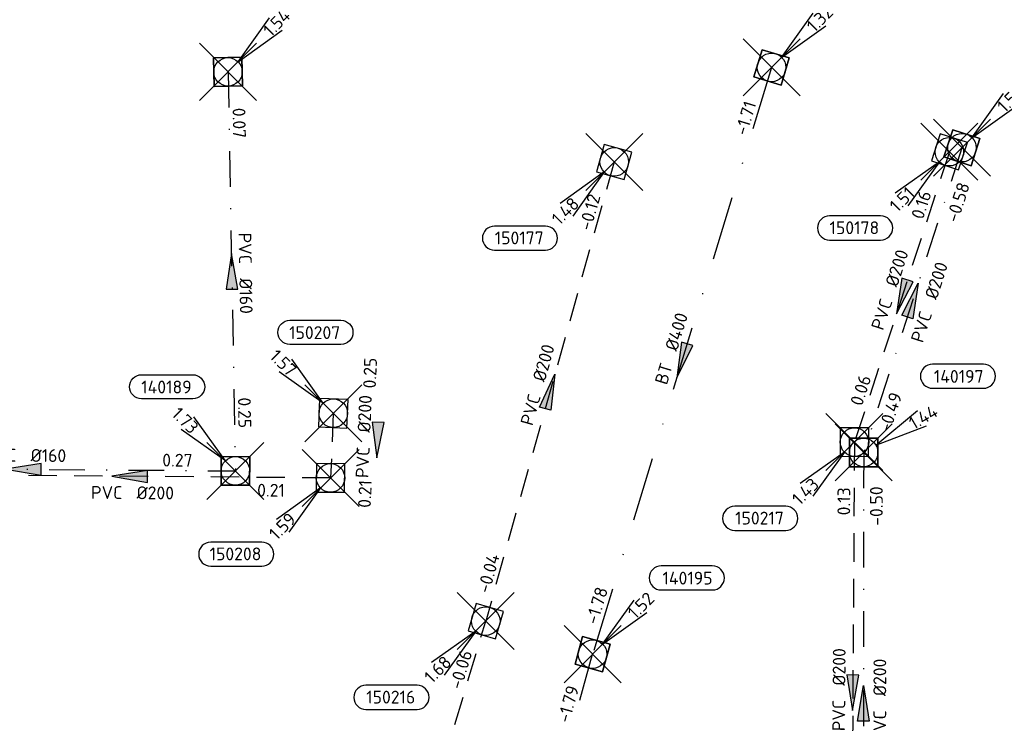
# Model space of a CAD drawing. Header units: metres. Extents: x 153343 to 157271, y 461673 to 467005.
# Tile 151 of 191: x 153904 to 154008, y 466718 to 466792. Entities that reach past the tile are written whole.
import ezdxf
from ezdxf.enums import TextEntityAlignment as Align

# ---------------------------------------------------------------- set-up
doc = ezdxf.new("R2010")
doc.units = ezdxf.units.M
doc.header["$LTSCALE"] = 0.75
doc.header["$PDMODE"] = 3
doc.header["$PDSIZE"] = 3
for name, pattern in [('RI-HWA_PVC', [6.4, 4, -2.4]), ('RI-VWA_BETON', [19, 9, -5, 0, -5]), ('RI-VWA_PVC', [11, 5, -3, 0, -3])]:
    doc.linetypes.add(name, pattern=pattern)
doc.layers.get('0').update_dxf_attribs({"lineweight": 25})
doc.layers.get('defpoints').update_dxf_attribs({"lineweight": 25})
for name, color, linetype in [('B-OI-RI-HWA_PUTNUMMER-S @ 0.75', 151, 'Continuous'), ('B-OI-RI-HWA_TRANSPORTLEIDING_PVC_200-G', 151, 'RI-HWA_PVC'), ('B-OI-RI-VWA_PUTNUMMER-S @ 0.75', 33, 'Continuous'), ('B-OI-RI-VWA_TRANSPORTLEIDING_BETON_400-G', 33, 'RI-VWA_BETON'), ('B-OI-RI-VWA_TRANSPORTLEIDING_PVC_160-G', 33, 'RI-VWA_PVC'), ('B-OI-RI-VWA_TRANSPORTLEIDING_PVC_200-G', 33, 'RI-VWA_PVC')]:
    doc.layers.add(name, color=color, linetype=linetype)
for name, color, linetype, lineweight in [('B-OI-RI-HWA_RIOOLPUT_INSPECTIEPUT-S', 151, 'Continuous', 25), ('B-OI-RI-HWA_STROOMRICHTING-S @ 0.75', 151, 'Continuous', 25), ('B-OI-RI-VWA_RIOOLPUT_INSPECTIEPUT_BETON-S', 33, 'Continuous', 25), ('B-OI-RI-VWA_STROOMRICHTING-S @ 0.75', 33, 'Continuous', 25)]:
    doc.layers.add(name, color=color, linetype=linetype, lineweight=lineweight)
doc.layers.add('inspectieput', color=7, linetype='Continuous', plot=False)
doc.styles.add('NLCS-ISO', font='isocpeur.ttf')

# ---------------------------------------------------------------- blocks, each defined once
blk = doc.blocks.new('*U2429')
at = {"ltscale": 0.1}
blk.add_hatch(color=256, dxfattribs=at).paths.add_polyline_path([(-2.5, 0), (2.5, -0.83), (2.5, 0.83)])
at = {"ltscale": 0.1, "flags": 128}
blk.add_lwpolyline([(-2.5, 0), (2.5, -0.83), (2.5, 0.83)], close=True, dxfattribs=at)
at = {"ltscale": 0.1, "style": 'NLCS-ISO'}
for tag, p in [('MAT', (-1, 0.5)), ('BOBL', (-25.85, 0))]:
    blk.add_attdef(tag, text='', height=1.8, dxfattribs=at).set_placement(p, align=Align.BOTTOM_RIGHT)
for tag, p in [('DIA', (1, 0.5)), ('BOBR', (24.9, -0.01))]:
    blk.add_attdef(tag, text='', height=1.8, dxfattribs=at).set_placement(p, align=Align.BOTTOM_LEFT)
at = {"layer": 'defpoints', "ltscale": 0.1, "style": 'NLCS-ISO', "flags": 1}
blk.add_attdef('JVA', text='', height=1.8, dxfattribs=at).set_placement((0, -1), align=Align.TOP_CENTER)
blk = doc.blocks.new('*U2423')
at = {"ltscale": 0.1}
blk.add_hatch(color=256, dxfattribs=at).paths.add_polyline_path([(2.5, 0), (-2.5, -0.83), (-2.5, 0.83)])
at = {"ltscale": 0.1, "flags": 128}
blk.add_lwpolyline([(2.5, 0), (-2.5, -0.83), (-2.5, 0.83)], close=True, dxfattribs=at)
at = {"ltscale": 0.1, "style": 'NLCS-ISO'}
for tag, p in [('MAT', (-1, 0.5)), ('BOBL', (-20.64, 0))]:
    blk.add_attdef(tag, text='', height=1.8, dxfattribs=at).set_placement(p, align=Align.BOTTOM_RIGHT)
for tag, p in [('DIA', (1, 0.5)), ('BOBR', (19.7, -0.01))]:
    blk.add_attdef(tag, text='', height=1.8, dxfattribs=at).set_placement(p, align=Align.BOTTOM_LEFT)
at = {"layer": 'defpoints', "ltscale": 0.1, "style": 'NLCS-ISO', "flags": 1}
blk.add_attdef('JVA', text='', height=1.8, dxfattribs=at).set_placement((0, -1), align=Align.TOP_CENTER)
blk = doc.blocks.new('*U2418')
at = {"ltscale": 0.1}
blk.add_hatch(color=256, dxfattribs=at).paths.add_polyline_path([(-2.5, 0), (2.5, -0.83), (2.5, 0.83)])
at = {"ltscale": 0.1, "flags": 128}
blk.add_lwpolyline([(-2.5, 0), (2.5, -0.83), (2.5, 0.83)], close=True, dxfattribs=at)
at = {"ltscale": 0.1, "style": 'NLCS-ISO'}
for tag, p in [('BOBL', (-18.86, -3.24)), ('MAT', (-1, -3.74))]:
    blk.add_attdef(tag, text='', height=1.8, dxfattribs=at).set_placement(p, align=Align.BOTTOM_RIGHT)
for tag, p in [('DIA', (1, -3.74)), ('BOBR', (17.92, -3.24))]:
    blk.add_attdef(tag, text='', height=1.8, dxfattribs=at).set_placement(p, align=Align.BOTTOM_LEFT)
at = {"layer": 'defpoints', "ltscale": 0.1, "style": 'NLCS-ISO', "flags": 1}
blk.add_attdef('JVA', text='', height=1.8, dxfattribs=at).set_placement((0, -1), align=Align.TOP_CENTER)
blk = doc.blocks.new('*U80')
at = {"ltscale": 0.1}
blk.add_hatch(color=256, dxfattribs=at).paths.add_polyline_path([(-2.5, 0), (2.5, -0.83), (2.5, 0.83)])
at = {"ltscale": 0.1, "flags": 128}
blk.add_lwpolyline([(-2.5, 0), (2.5, -0.83), (2.5, 0.83)], close=True, dxfattribs=at)
at = {"ltscale": 0.1, "style": 'NLCS-ISO'}
for tag, p in [('MAT', (-1, 0.5)), ('BOBL', (-5.66, 0))]:
    blk.add_attdef(tag, text='', height=1.8, dxfattribs=at).set_placement(p, align=Align.BOTTOM_RIGHT)
for tag, p in [('DIA', (1, 0.5)), ('BOBR', (7.22, 0))]:
    blk.add_attdef(tag, text='', height=1.8, dxfattribs=at).set_placement(p, align=Align.BOTTOM_LEFT)
at = {"layer": 'defpoints', "ltscale": 0.1, "style": 'NLCS-ISO', "flags": 1}
blk.add_attdef('JVA', text='', height=1.8, dxfattribs=at).set_placement((0, -1), align=Align.TOP_CENTER)
blk = doc.blocks.new('*U2428')
at = {"ltscale": 0.1}
blk.add_hatch(color=256, dxfattribs=at).paths.add_polyline_path([(-2.5, 0), (2.5, -0.83), (2.5, 0.83)])
at = {"ltscale": 0.1, "flags": 128}
blk.add_lwpolyline([(-2.5, 0), (2.5, -0.83), (2.5, 0.83)], close=True, dxfattribs=at)
at = {"ltscale": 0.1, "style": 'NLCS-ISO'}
for tag, p in [('MAT', (-1, 0.5)), ('BOBL', (-12.1, 0))]:
    blk.add_attdef(tag, text='', height=1.8, dxfattribs=at).set_placement(p, align=Align.BOTTOM_RIGHT)
for tag, p in [('DIA', (1, 0.5)), ('BOBR', (11.15, 0))]:
    blk.add_attdef(tag, text='', height=1.8, dxfattribs=at).set_placement(p, align=Align.BOTTOM_LEFT)
at = {"layer": 'defpoints', "ltscale": 0.1, "style": 'NLCS-ISO', "flags": 1}
blk.add_attdef('JVA', text='', height=1.8, dxfattribs=at).set_placement((0, -1), align=Align.TOP_CENTER)
blk = doc.blocks.new('*U2193')
at = {"ltscale": 0.1}
blk.add_hatch(color=256, dxfattribs=at).paths.add_polyline_path([(2.5, 0), (-2.5, -0.83), (-2.5, 0.83)])
at = {"ltscale": 0.1, "flags": 128}
blk.add_lwpolyline([(2.5, 0), (-2.5, -0.83), (-2.5, 0.83)], close=True, dxfattribs=at)
at = {"ltscale": 0.1, "style": 'NLCS-ISO'}
for tag, p in [('MAT', (-1, 0.5)), ('BOBL', (-24.12, 0))]:
    blk.add_attdef(tag, text='', height=1.8, dxfattribs=at).set_placement(p, align=Align.BOTTOM_RIGHT)
for tag, p in [('DIA', (1, 0.5)), ('BOBR', (23.17, -0.01))]:
    blk.add_attdef(tag, text='', height=1.8, dxfattribs=at).set_placement(p, align=Align.BOTTOM_LEFT)
at = {"layer": 'defpoints', "ltscale": 0.1, "style": 'NLCS-ISO', "flags": 1}
blk.add_attdef('JVA', text='', height=1.8, dxfattribs=at).set_placement((0, -1), align=Align.TOP_CENTER)
blk = doc.blocks.new('*U2203')
at = {"ltscale": 0.1}
blk.add_hatch(color=256, dxfattribs=at).paths.add_polyline_path([(2.5, 0), (-2.5, -0.83), (-2.5, 0.83)])
at = {"ltscale": 0.1, "flags": 128}
blk.add_lwpolyline([(2.5, 0), (-2.5, -0.83), (-2.5, 0.83)], close=True, dxfattribs=at)
at = {"ltscale": 0.1, "style": 'NLCS-ISO'}
for tag, p in [('BOBL', (-25.85, -3.24)), ('MAT', (-1, -3.74))]:
    blk.add_attdef(tag, text='', height=1.8, dxfattribs=at).set_placement(p, align=Align.BOTTOM_RIGHT)
for tag, p in [('DIA', (1, -3.74)), ('BOBR', (24.9, -3.23))]:
    blk.add_attdef(tag, text='', height=1.8, dxfattribs=at).set_placement(p, align=Align.BOTTOM_LEFT)
at = {"layer": 'defpoints', "ltscale": 0.1, "style": 'NLCS-ISO', "flags": 1}
blk.add_attdef('JVA', text='', height=1.8, dxfattribs=at).set_placement((0, -1), align=Align.TOP_CENTER)
blk = doc.blocks.new('*U2192')
at = {"ltscale": 0.1}
blk.add_hatch(color=256, dxfattribs=at).paths.add_polyline_path([(2.5, 0), (-2.5, -0.83), (-2.5, 0.83)])
at = {"ltscale": 0.1, "flags": 128}
blk.add_lwpolyline([(2.5, 0), (-2.5, -0.83), (-2.5, 0.83)], close=True, dxfattribs=at)
at = {"ltscale": 0.1, "style": 'NLCS-ISO'}
for tag, p in [('MAT', (-1, 0.5)), ('BOBL', (-22.7, 0))]:
    blk.add_attdef(tag, text='', height=1.8, dxfattribs=at).set_placement(p, align=Align.BOTTOM_RIGHT)
for tag, p in [('DIA', (1, 0.5)), ('BOBR', (21.76, -0.01))]:
    blk.add_attdef(tag, text='', height=1.8, dxfattribs=at).set_placement(p, align=Align.BOTTOM_LEFT)
at = {"layer": 'defpoints', "ltscale": 0.1, "style": 'NLCS-ISO', "flags": 1}
blk.add_attdef('JVA', text='', height=1.8, dxfattribs=at).set_placement((0, -1), align=Align.TOP_CENTER)
blk = doc.blocks.new('*U2214')
at = {"ltscale": 0.1}
blk.add_hatch(color=256, dxfattribs=at).paths.add_polyline_path([(-2.5, 0), (2.5, -0.83), (2.5, 0.83)])
at = {"ltscale": 0.1, "flags": 128}
blk.add_lwpolyline([(-2.5, 0), (2.5, -0.83), (2.5, 0.83)], close=True, dxfattribs=at)
at = {"ltscale": 0.1, "style": 'NLCS-ISO'}
for tag, p in [('MAT', (-1, 0.5)), ('BOBL', (-20.43, 0))]:
    blk.add_attdef(tag, text='', height=1.8, dxfattribs=at).set_placement(p, align=Align.BOTTOM_RIGHT)
for tag, p in [('DIA', (1, 0.5)), ('BOBR', (19.48, -0.01))]:
    blk.add_attdef(tag, text='', height=1.8, dxfattribs=at).set_placement(p, align=Align.BOTTOM_LEFT)
at = {"layer": 'defpoints', "ltscale": 0.1, "style": 'NLCS-ISO', "flags": 1}
blk.add_attdef('JVA', text='', height=1.8, dxfattribs=at).set_placement((0, -1), align=Align.TOP_CENTER)
blk = doc.blocks.new('*U2206')
at = {"ltscale": 0.1}
blk.add_hatch(color=256, dxfattribs=at).paths.add_polyline_path([(-2.5, 0), (2.5, -0.83), (2.5, 0.83)])
at = {"ltscale": 0.1, "flags": 128}
blk.add_lwpolyline([(-2.5, 0), (2.5, -0.83), (2.5, 0.83)], close=True, dxfattribs=at)
at = {"ltscale": 0.1, "style": 'NLCS-ISO'}
for tag, p in [('MAT', (-1, 0.5)), ('BOBL', (-18.67, 0))]:
    blk.add_attdef(tag, text='', height=1.8, dxfattribs=at).set_placement(p, align=Align.BOTTOM_RIGHT)
for tag, p in [('DIA', (1, 0.5)), ('BOBR', (17.72, 0))]:
    blk.add_attdef(tag, text='', height=1.8, dxfattribs=at).set_placement(p, align=Align.BOTTOM_LEFT)
at = {"layer": 'defpoints', "ltscale": 0.1, "style": 'NLCS-ISO', "flags": 1}
blk.add_attdef('JVA', text='', height=1.8, dxfattribs=at).set_placement((0, -1), align=Align.TOP_CENTER)
blk = doc.blocks.new('*U2207')
at = {"ltscale": 0.1}
blk.add_hatch(color=256, dxfattribs=at).paths.add_polyline_path([(-2.5, 0), (2.5, -0.83), (2.5, 0.83)])
at = {"ltscale": 0.1, "flags": 128}
blk.add_lwpolyline([(-2.5, 0), (2.5, -0.83), (2.5, 0.83)], close=True, dxfattribs=at)
at = {"ltscale": 0.1, "style": 'NLCS-ISO'}
for tag, p in [('MAT', (-1, 0.5)), ('BOBL', (-33.7, 0))]:
    blk.add_attdef(tag, text='', height=1.8, dxfattribs=at).set_placement(p, align=Align.BOTTOM_RIGHT)
for tag, p in [('DIA', (1, 0.5)), ('BOBR', (32.76, -0.01))]:
    blk.add_attdef(tag, text='', height=1.8, dxfattribs=at).set_placement(p, align=Align.BOTTOM_LEFT)
at = {"layer": 'defpoints', "ltscale": 0.1, "style": 'NLCS-ISO', "flags": 1}
blk.add_attdef('JVA', text='', height=1.8, dxfattribs=at).set_placement((0, -1), align=Align.TOP_CENTER)
blk = doc.blocks.new('*U2215')
at = {"ltscale": 0.1}
blk.add_hatch(color=256, dxfattribs=at).paths.add_polyline_path([(2.5, 0), (-2.5, -0.83), (-2.5, 0.83)])
at = {"ltscale": 0.1, "flags": 128}
blk.add_lwpolyline([(2.5, 0), (-2.5, -0.83), (-2.5, 0.83)], close=True, dxfattribs=at)
at = {"ltscale": 0.1, "style": 'NLCS-ISO'}
for tag, p in [('BOBL', (-13.13, -3.24)), ('MAT', (-1, -3.74))]:
    blk.add_attdef(tag, text='', height=1.8, dxfattribs=at).set_placement(p, align=Align.BOTTOM_RIGHT)
for tag, p in [('DIA', (1, -3.74)), ('BOBR', (12.18, -3.24))]:
    blk.add_attdef(tag, text='', height=1.8, dxfattribs=at).set_placement(p, align=Align.BOTTOM_LEFT)
at = {"layer": 'defpoints', "ltscale": 0.1, "style": 'NLCS-ISO', "flags": 1}
blk.add_attdef('JVA', text='', height=1.8, dxfattribs=at).set_placement((0, -1), align=Align.TOP_CENTER)
blk = doc.blocks.new('B-SRI-PUT_HWA-SO')
at = {"lineweight": -3, "flags": 128}
blk.add_lwpolyline([(-2, -2), (2, -2), (2, 2), (-2, 2)], close=True, dxfattribs=at)
at = {"lineweight": -3}
blk.add_circle((0, 0), 2, dxfattribs=at)
blk = doc.blocks.new('*U241')
for q in [(-7.6, -5.83), (-5.83, -7.6)]:
    blk.add_line((-1.41, -1.41), q)
blk.add_lwpolyline([(-16.81, -12.39), (-9.65, -12.39, 1), (-9.65, -9.01), (-16.81, -9.01, 1)], format="xyb", close=True)
at = {"ltscale": 0.1, "style": 'NLCS-ISO'}
blk.add_attdef('PUTHGT', text='', height=1.8, rotation=45, dxfattribs=at).set_placement((-8.44, -8.48), align=Align.MIDDLE_LEFT)
blk.add_attdef('PUTNR', text='', height=1.8, dxfattribs=at).set_placement((-13.33, -8.87), align=Align.MIDDLE_CENTER)
blk = doc.blocks.new('*U252')
for q in [(-5.83, 7.6), (-7.6, 5.83)]:
    blk.add_line((-1.41, 1.41), q)
blk.add_lwpolyline([(-6.09, 13.04), (1.07, 13.04, -1), (1.07, 9.65), (-6.09, 9.65, -1)], format="xyb", close=True)
at = {"ltscale": 0.1, "style": 'NLCS-ISO'}
blk.add_attdef('PUTNR', text='', height=1.8, dxfattribs=at).set_placement((-2.61, 11.31), align=Align.MIDDLE_CENTER)
blk.add_attdef('PUTHGT', text='', height=1.8, rotation=315, dxfattribs=at).set_placement((-8.44, 8.48), align=Align.MIDDLE_LEFT)
blk = doc.blocks.new('*U279')
for q in [(-5.83, 7.6), (-7.6, 5.83)]:
    blk.add_line((-1.41, 1.41), q)
blk.add_lwpolyline([(-13.16, 13.49), (-6, 13.49, -1), (-6, 10.11), (-13.16, 10.11, -1)], format="xyb", close=True)
at = {"ltscale": 0.1, "style": 'NLCS-ISO'}
blk.add_attdef('PUTNR', text='', height=1.8, dxfattribs=at).set_placement((-9.68, 11.77), align=Align.MIDDLE_CENTER)
blk.add_attdef('PUTHGT', text='', height=1.8, rotation=315, dxfattribs=at).set_placement((-8.44, 8.48), align=Align.MIDDLE_LEFT)
blk = doc.blocks.new('*U43')
for q in [(5.83, 7.6), (7.6, 5.83)]:
    blk.add_line((1.41, 1.41), q)
blk.add_lwpolyline([(16.81, 12.39), (9.65, 12.39, 1), (9.65, 9.01), (16.81, 9.01, 1)], format="xyb", close=True)
at = {"ltscale": 0.1, "style": 'NLCS-ISO'}
blk.add_attdef('PUTHGT', text='', height=1.8, rotation=45, dxfattribs=at).set_placement((5.39, 5.43), align=Align.MIDDLE_LEFT)
blk.add_attdef('PUTNR', text='', height=1.8, dxfattribs=at).set_placement((13.33, 10.67), align=Align.MIDDLE_CENTER)
blk = doc.blocks.new('*U271')
for q in [(7.56, 5.89), (8.82, 3.74)]:
    blk.add_line((1.72, 1.01), q)
blk.add_lwpolyline([(16.81, 12.39), (9.65, 12.39, 1), (9.65, 9.01), (16.81, 9.01, 1)], format="xyb", close=True)
at = {"ltscale": 0.1, "style": 'NLCS-ISO'}
blk.add_attdef('PUTNR', text='', height=1.8, dxfattribs=at).set_placement((13.33, 10.67), align=Align.MIDDLE_CENTER)
blk.add_attdef('PUTHGT', text='', height=1.8, rotation=30.4381, dxfattribs=at).set_placement((6.58, 3.9), align=Align.MIDDLE_LEFT)
blk = doc.blocks.new('B-SRI-PUT_VWA-SO')
at = {"flags": 128}
blk.add_lwpolyline([(-2, 2), (2, 2), (2, -2), (-2, -2)], close=True, dxfattribs=at)
at = {"lineweight": -3, "flags": 128}
blk.add_lwpolyline([(2, -2), (2, 2), (-2, 2), (-2, -2)], close=True, dxfattribs=at)
at = {"lineweight": -3}
blk.add_circle((0, 0), 2, dxfattribs=at)

msp = doc.modelspace()

# ---------------------------------------------------------------- linework, layer by layer
at = {"layer": 'B-OI-RI-HWA_TRANSPORTLEIDING_PVC_200-G', "transparency": 33554610}
for p, q in [((154001.72, 466778.13), (153991.73, 466747.57)), ((153966.44, 466777.06), (153952.92, 466728.73)), ((153936.87, 466750.61), (153936.58, 466743.8)), ((153991.73, 466747.57), (153991.38, 466694.79)), ((153936.58, 466743.8), (153894.28, 466744.13)), ((153940.09, 466685.63), (153952.92, 466728.73))]:
    msp.add_line(p, q, dxfattribs=at)
at = {"layer": 'B-OI-RI-VWA_TRANSPORTLEIDING_BETON_400-G', "transparency": 33554610}
for p in [(153983, 466787), (153951.33, 466678.93)]:
    msp.add_line(p, (153964.16, 466725.25), dxfattribs=at)
at = {"layer": 'B-OI-RI-VWA_TRANSPORTLEIDING_PVC_160-G', "transparency": 33554610}
for p in [(153925.79, 466786.54), (153881.92, 466744.89)]:
    msp.add_line(p, (153926.57, 466744.54), dxfattribs=at)
at = {"layer": 'B-OI-RI-VWA_TRANSPORTLEIDING_PVC_200-G', "transparency": 33554610}
for p, q in [((154003.04, 466778.55), (153992.7, 466746.48)), ((153992.7, 466746.48), (153992.65, 466693.7))]:
    msp.add_line(p, q, dxfattribs=at)
at = {"layer": 'inspectieput', "color": 0, "transparency": 33554610}
for p in [(153983, 466787), (153925.79, 466786.54), (154003.04, 466778.55), (154001.72, 466778.13), (153966.44, 466777.06), (153936.87, 466750.61), (153991.73, 466747.57), (153992.7, 466746.48), (153926.57, 466744.54), (153936.58, 466743.8), (153952.92, 466728.73), (153964.16, 466725.25)]:
    msp.add_point(p, dxfattribs=at)
at = {"layer": 'inspectieput'}
for p in [(153983, 466787), (153983, 466787), (153925.79, 466786.54), (153925.79, 466786.54), (154003.04, 466778.55), (154003.04, 466778.55), (154001.72, 466778.13), (154001.72, 466778.13), (153966.44, 466777.06), (153966.44, 466777.06), (153936.87, 466750.61), (153936.87, 466750.61), (153991.73, 466747.57), (153991.73, 466747.57), (153992.7, 466746.48), (153992.7, 466746.48), (153926.57, 466744.54), (153926.57, 466744.54), (153936.58, 466743.8), (153936.58, 466743.8), (153952.92, 466728.73), (153952.92, 466728.73), (153964.16, 466725.25), (153964.16, 466725.25)]:
    msp.add_point(p, dxfattribs=at)

# ---------------------------------------------------------------- block references
at = {"layer": 'B-OI-RI-HWA_PUTNUMMER-S @ 0.75', "color": 0, "transparency": 33554610}
ref = msp.add_blockref('*U241', (154001.72, 466778.13), dxfattribs=dict(at, xscale=0.75, yscale=0.75, zscale=0.75))
ref.add_attrib('PUTNR', '150178', dxfattribs={"layer": '0', "ltscale": 0.1, "height": 1.35, "style": 'NLCS-ISO'}).set_placement((153991.72, 466770.13), align=Align.MIDDLE_CENTER)
ref.add_attrib('PUTHGT', '1.51', dxfattribs={"layer": '0', "ltscale": 0.1, "height": 1.35, "rotation": 45, "style": 'NLCS-ISO'}).set_placement((153995.77, 466772.15), align=Align.MIDDLE_LEFT)
ref = msp.add_blockref('*U241', (153966.44, 466777.06), dxfattribs=dict(at, xscale=0.75, yscale=0.75, zscale=0.75))
ref.add_attrib('PUTNR', '150177', dxfattribs={"layer": '0', "ltscale": 0.1, "height": 1.35, "style": 'NLCS-ISO'}).set_placement((153956.44, 466769.06), align=Align.MIDDLE_CENTER)
ref.add_attrib('PUTHGT', '1.48', dxfattribs={"layer": '0', "ltscale": 0.1, "height": 1.35, "rotation": 45, "style": 'NLCS-ISO'}).set_placement((153960.2, 466770.79), align=Align.MIDDLE_LEFT)
at = {"layer": 'B-OI-RI-HWA_PUTNUMMER-S @ 0.75', "color": 0, "transparency": 33554610, "xscale": 0.75, "yscale": 0.75, "zscale": 0.75}
msp.add_blockref('*U252', (153936.87, 466750.61), dxfattribs=at).add_auto_attribs({'PUTNR': '150207', 'PUTHGT': '1.57'})
at = {"layer": 'B-OI-RI-HWA_PUTNUMMER-S @ 0.75', "color": 0, "transparency": 33554610}
ref = msp.add_blockref('*U241', (153991.73, 466747.57), dxfattribs=dict(at, xscale=0.75, yscale=0.75, zscale=0.75))
ref.add_attrib('PUTNR', '150217', dxfattribs={"layer": '0', "ltscale": 0.1, "height": 1.35, "style": 'NLCS-ISO'}).set_placement((153981.73, 466739.57), align=Align.MIDDLE_CENTER)
ref.add_attrib('PUTHGT', '1.43', dxfattribs={"layer": '0', "ltscale": 0.1, "height": 1.35, "rotation": 45, "style": 'NLCS-ISO'}).set_placement((153985.49, 466741.3), align=Align.MIDDLE_LEFT)
ref = msp.add_blockref('*U241', (153936.58, 466743.8), dxfattribs=dict(at, xscale=0.75, yscale=0.75, zscale=0.75))
ref.add_attrib('PUTNR', '150208', dxfattribs={"layer": '0', "ltscale": 0.1, "height": 1.35, "style": 'NLCS-ISO'}).set_placement((153926.58, 466735.8), align=Align.MIDDLE_CENTER)
ref.add_attrib('PUTHGT', '1.59', dxfattribs={"layer": '0', "ltscale": 0.1, "height": 1.35, "rotation": 45, "style": 'NLCS-ISO'}).set_placement((153930.44, 466737.63), align=Align.MIDDLE_LEFT)
ref = msp.add_blockref('*U241', (153952.92, 466728.73), dxfattribs=dict(at, xscale=0.75, yscale=0.75, zscale=0.75))
ref.add_attrib('PUTNR', '150216', dxfattribs={"layer": '0', "ltscale": 0.1, "height": 1.35, "style": 'NLCS-ISO'}).set_placement((153942.92, 466720.73), align=Align.MIDDLE_CENTER)
ref.add_attrib('PUTHGT', '1.68', dxfattribs={"layer": '0', "ltscale": 0.1, "height": 1.35, "rotation": 45, "style": 'NLCS-ISO'}).set_placement((153946.78, 466722.56), align=Align.MIDDLE_LEFT)
at = {"layer": 'B-OI-RI-HWA_RIOOLPUT_INSPECTIEPUT-S', "transparency": 33554610}
for p, xscale, yscale, zscale, rotation in [((154001.72, 466778.13), 0.7499999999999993, 0.7499999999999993, 0.7499999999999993, 251.8975399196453), ((154001.72, 466778.13), 0.7499999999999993, 0.7499999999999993, 0.7499999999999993, 251.8975399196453), ((154001.72, 466778.13), 0.7499999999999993, 0.7499999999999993, 0.7499999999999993, 251.8975399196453), ((153966.44, 466777.06), 0.75, 0.75, 0.75, 254.3713860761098), ((153966.44, 466777.06), 0.75, 0.75, 0.75, 254.3713860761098), ((153966.44, 466777.06), 0.75, 0.75, 0.75, 254.3713860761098), ((153936.87, 466750.61), 0.7499999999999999, 0.7499999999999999, 0.7499999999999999, 267.5615648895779), ((153936.87, 466750.61), 0.7499999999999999, 0.7499999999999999, 0.7499999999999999, 267.5615648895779), ((153936.87, 466750.61), 0.7499999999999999, 0.7499999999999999, 0.7499999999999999, 267.5615648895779), ((153991.73, 466747.57), 0.7499999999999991, 0.7499999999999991, 0.7499999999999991, 269.6200600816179), ((153991.73, 466747.57), 0.7499999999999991, 0.7499999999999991, 0.7499999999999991, 269.6200600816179), ((153991.73, 466747.57), 0.7499999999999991, 0.7499999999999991, 0.7499999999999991, 269.6200600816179), ((153936.58, 466743.8), 0.75, 0.75, 0.75, 179.5530207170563), ((153936.58, 466743.8), 0.75, 0.75, 0.75, 179.5530207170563), ((153936.58, 466743.8), 0.75, 0.75, 0.75, 179.5530207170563), ((153952.92, 466728.73), 0.75, 0.75, 0.75, 253.4227939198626), ((153952.92, 466728.73), 0.75, 0.75, 0.75, 253.4227939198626), ((153952.92, 466728.73), 0.75, 0.75, 0.75, 253.4227939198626)]:
    msp.add_blockref('B-SRI-PUT_HWA-SO', p, dxfattribs=dict(at, xscale=xscale, yscale=yscale, zscale=zscale, rotation=rotation))
at = {"layer": 'B-OI-RI-HWA_STROOMRICHTING-S @ 0.75', "color": 0, "transparency": 33554610, "xscale": 0.75, "yscale": 0.75, "zscale": 0.75}
for name, p, rotation, values in [('*U2428', (153996.73, 466762.85), 71.89753991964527, {'MAT': 'PVC', 'DIA': '%%c200', 'BOBL': '0.06', 'BOBR': '0.16'}), ('*U2193', (153959.68, 466752.9), 74.37138607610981, {'MAT': 'PVC', 'DIA': '%%c200', 'BOBL': '-0.04', 'BOBR': '-0.12'}), ('*U80', (153941.52, 466747.77), 87.56156488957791, {'MAT': 'PVC', 'DIA': '%%c200', 'BOBL': '0.21', 'BOBR': '0.25'}), ('*U2418', (153915.43, 466743.97), 359.5530207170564, {'MAT': 'PVC', 'DIA': '%%c200', 'BOBL': '0.13', 'BOBR': '0.21'}), ('*U2429', (153991.55, 466721.18), 89.62006008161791, {'MAT': 'PVC', 'DIA': '%%c200', 'BOBL': '0.03', 'BOBR': '0.13'}), ('*U2423', (153946.51, 466707.18), 73.42279391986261, {'MAT': 'PVC', 'DIA': '%%c200', 'BOBL': '0.03', 'BOBR': '-0.06'})]:
    msp.add_blockref(name, p, dxfattribs=dict(at, rotation=rotation)).add_auto_attribs(values)
at = {"layer": 'B-OI-RI-VWA_PUTNUMMER-S @ 0.75', "color": 0, "transparency": 33554610, "xscale": 0.75, "yscale": 0.75, "zscale": 0.75}
for name, p, values in [('*U43', (153983, 466787), {'PUTNR': '140162', 'PUTHGT': '1.32'}), ('*U43', (153925.79, 466786.54), {'PUTNR': '140167', 'PUTHGT': '1.54'}), ('*U43', (154003.04, 466778.55), {'PUTNR': '140160', 'PUTHGT': '1.51'}), ('*U271', (153992.7, 466746.48), {'PUTNR': '140197', 'PUTHGT': '1.44'}), ('*U279', (153926.57, 466744.54), {'PUTNR': '140189', 'PUTHGT': '1.73'}), ('*U43', (153964.16, 466725.25), {'PUTNR': '140195', 'PUTHGT': '1.52'})]:
    msp.add_blockref(name, p, dxfattribs=at).add_auto_attribs(values)
at = {"layer": 'B-OI-RI-VWA_RIOOLPUT_INSPECTIEPUT_BETON-S', "transparency": 33554610}
for p, xscale, yscale, zscale, rotation in [((153983, 466787), 0.75, 0.75, 0.75, 253.0329886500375), ((153925.79, 466786.54), 0.7499999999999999, 0.7499999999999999, 0.7499999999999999, 271.0639421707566), ((154003.04, 466778.55), 0.7500000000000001, 0.7500000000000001, 0.7500000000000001, 252.1296557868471), ((153992.7, 466746.48), 0.7499999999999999, 0.7499999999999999, 0.7499999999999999, 269.945722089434), ((153926.57, 466744.54), 0.7500000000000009, 0.7500000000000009, 0.7500000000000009, 179.5508821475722), ((153964.16, 466725.25), 0.75, 0.75, 0.75, 254.5180037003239)]:
    msp.add_blockref('B-SRI-PUT_VWA-SO', p, dxfattribs=dict(at, xscale=xscale, yscale=yscale, zscale=zscale, rotation=rotation))
at = {"layer": 'B-OI-RI-VWA_STROOMRICHTING-S @ 0.75', "color": 0, "transparency": 33554610}
for name, p, xscale, yscale, zscale, rotation, values in [('*U2207', (153973.58, 466756.12), 0.75, 0.75, 0.75, 73.03298865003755, {'MAT': 'BT', 'DIA': '%%c400', 'BOBL': '-1.78', 'BOBR': '-1.71'}), ('*U2206', (153926.18, 466765.54), 0.75, 0.75, 0.75, 271.0639421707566, {'MAT': 'PVC', 'DIA': '%%c160', 'BOBL': '0.07', 'BOBR': '0.25'}), ('*U2215', (153997.87, 466762.52), 0.75, 0.75, 0.75, 72.12965578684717, {'MAT': 'PVC', 'DIA': '%%c200', 'BOBL': '-0.49', 'BOBR': '-0.58'}), ('*U2214', (153904.25, 466744.72), 0.75, 0.75, 0.75, 359.5508821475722, {'MAT': 'PVC', 'DIA': '%%c160', 'BOBL': '0.12', 'BOBR': '0.27'}), ('*U2203', (153992.67, 466720.09), 0.7499999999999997, 0.7499999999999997, 0.7499999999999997, 89.94572208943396, {'MAT': 'PVC', 'DIA': '%%c200', 'BOBL': '-0.37', 'BOBR': '-0.50'}), ('*U2192', (153957.74, 466702.09), 0.75, 0.75, 0.75, 74.51800370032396, {'MAT': 'BT', 'DIA': '%%c400', 'BOBL': '-1.73', 'BOBR': '-1.79'})]:
    msp.add_blockref(name, p, dxfattribs=dict(at, xscale=xscale, yscale=yscale, zscale=zscale, rotation=rotation)).add_auto_attribs(values)

doc.saveas('drawing.dxf')
